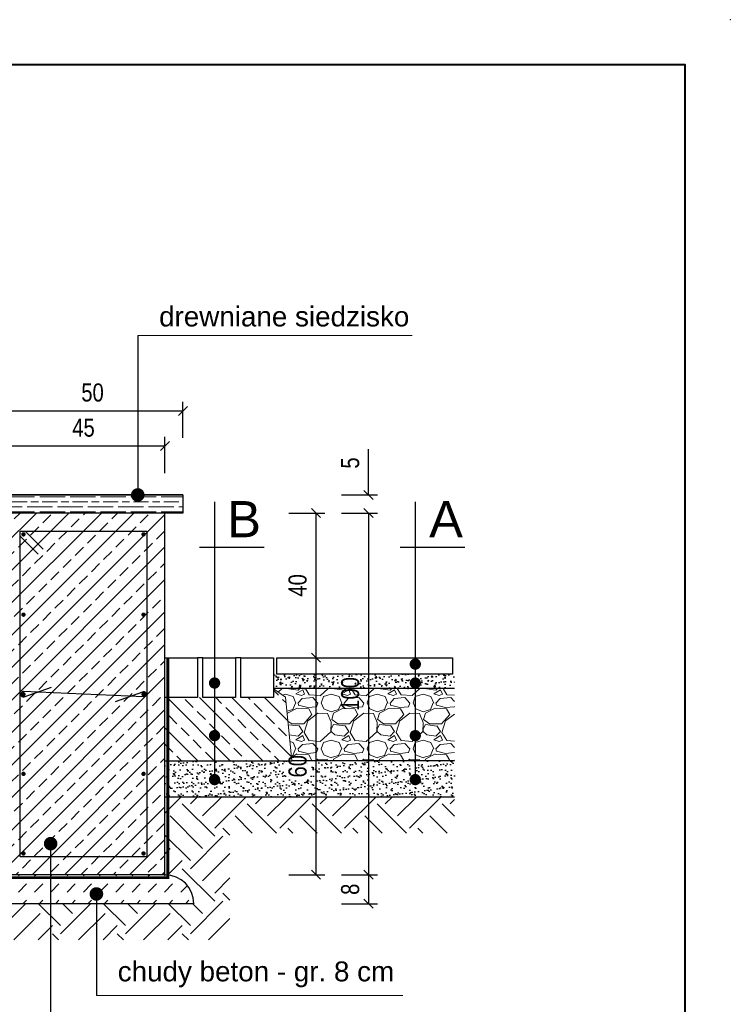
# Model space of a CAD drawing. Header units: millimetres. Extents: x 4078 to 6827, y 2233 to 4193.
# Tile 16 of 16: x 6434 to 6827, y 3638 to 4183. Entities that reach past the tile are written whole.
import ezdxf

# ---------------------------------------------------------------- set-up
doc = ezdxf.new("R2010")
doc.units = ezdxf.units.MM
doc.linetypes.add('HIDDEN', pattern=[9.525, 6.35, -3.175])
doc.layers.add('_EMGIE_opisy', color=4, linetype='Continuous')
doc.layers.add('G-Ramka', color=5, linetype='Continuous', lineweight=40)
doc.layers.add('G-Tabelka', color=7, linetype='Continuous', lineweight=5)
doc.styles.add('Arial CE', font='arial.ttf', dxfattribs={"width": 0.8})
doc.styles.add('Arial-GG', font='arial.ttf')
doc.styles.add('GENERATED_STYLE_1', font='arial.ttf')
doc.dimstyles.new('Kon 50-25', dxfattribs={"dimscale": 5, "dimtxt": 2, "dimasz": 1, "dimexe": 1, "dimexo": 1, "dimgap": 1, "dimtad": 1, "dimdec": 0, "dimlfac": 0.5, "dimzin": 0, "dimtxsty": 'Arial CE', "dimblk": 'OBLIQUE', "dimcen": 0.09, "dimadec": 0, "dimazin": 0, "dimtfac": 1, "dimtdec": 0, "dimtofl": 0, "dimtmove": 0, "dimatfit": 3, "dimldrblk": 'OBLIQUE', "dimfxl": 0, "dimtolj": 1, "dimtzin": 0, "dimarcsym": 0})

# ---------------------------------------------------------------- blocks, each defined once
blk = doc.blocks.new('*U8')
at = {"layer": 'G-Ramka', "color": 0}
blk.add_lwpolyline([(25, 282), (25, 5), (534.84, 5), (534.84, 282)], close=True, dxfattribs=at)
at = {"layer": 'G-Tabelka'}
blk.add_point((539.84, 287), dxfattribs=at)
blk = doc.blocks.new('_Oblique')
at = {"color": 0, "linetype": 'ByBlock', "lineweight": -2}
blk.add_line((-0.5, -0.5), (0.5, 0.5), dxfattribs=at)
blk = doc.blocks.new('*D38')
at = {"color": 0, "lineweight": -2}
for p, q in [((6583.08, 3910.02), (6603.08, 3910.02)), ((6598.08, 3910.02), (6598.08, 3830.02)), ((6583.08, 3830.02), (6603.08, 3830.02))]:
    blk.add_line(p, q, dxfattribs=at)
at = {"layer": 'Defpoints', "color": 0}
for p in [(6514.55, 3910.02), (6514.55, 3830.02), (6598.08, 3830.02)]:
    blk.add_point(p, dxfattribs=at)
at = {"color": 0, "lineweight": -2, "xscale": 5, "yscale": 5, "zscale": 5}
for p, rotation in [((6598.08, 3910.02), 90), ((6598.08, 3830.02), 270)]:
    blk.add_blockref('_Oblique', p, dxfattribs=dict(at, rotation=rotation))
at = {"color": 0, "insert": (6587.98, 3870.02), "char_height": 10, "attachment_point": 5, "rotation": 90, "style": 'Arial CE'}
blk.add_mtext('\\A1;40', dxfattribs=at)
blk = doc.blocks.new('*D39')
at = {"color": 0, "lineweight": -2}
for p, q in [((6627.16, 3920.02), (6627.16, 3945.32)), ((6612.16, 3920.02), (6632.16, 3920.02)), ((6612.16, 3910.02), (6632.16, 3910.02)), ((6627.16, 3910.02), (6627.16, 3905.02))]:
    blk.add_line(p, q, dxfattribs=at)
at = {"layer": 'Defpoints', "color": 0}
for p in [(6514.55, 3920.02), (6627.16, 3920.02), (6514.55, 3910.02)]:
    blk.add_point(p, dxfattribs=at)
at = {"color": 0, "lineweight": -2, "xscale": 5, "yscale": 5, "zscale": 5}
for p, rotation in [((6627.16, 3920.02), 270), ((6627.16, 3910.02), 90)]:
    blk.add_blockref('_Oblique', p, dxfattribs=dict(at, rotation=rotation))
at = {"color": 0, "insert": (6617.07, 3937.67), "char_height": 10, "attachment_point": 5, "rotation": 90, "style": 'Arial CE'}
blk.add_mtext('\\A1;5', dxfattribs=at)
blk = doc.blocks.new('*D40')
at = {"color": 0, "lineweight": -2}
for p, q in [((6583.08, 3830.02), (6603.08, 3830.02)), ((6598.08, 3830.02), (6598.08, 3710.02)), ((6583.08, 3710.02), (6603.08, 3710.02))]:
    blk.add_line(p, q, dxfattribs=at)
at = {"layer": 'Defpoints', "color": 0}
for p in [(6514.55, 3830.02), (6514.55, 3710.02), (6598.08, 3710.02)]:
    blk.add_point(p, dxfattribs=at)
at = {"color": 0, "lineweight": -2, "xscale": 5, "yscale": 5, "zscale": 5}
for p, rotation in [((6598.08, 3830.02), 90), ((6598.08, 3710.02), 270)]:
    blk.add_blockref('_Oblique', p, dxfattribs=dict(at, rotation=rotation))
at = {"color": 0, "insert": (6587.98, 3770.02), "char_height": 10, "attachment_point": 5, "rotation": 90, "style": 'Arial CE'}
blk.add_mtext('\\A1;60', dxfattribs=at)
blk = doc.blocks.new('*D41')
at = {"color": 0, "lineweight": -2}
for p, q in [((6612.16, 3910.02), (6632.16, 3910.02)), ((6627.16, 3910.02), (6627.16, 3710.02)), ((6612.16, 3710.02), (6632.16, 3710.02))]:
    blk.add_line(p, q, dxfattribs=at)
at = {"layer": 'Defpoints', "color": 0}
for p in [(6514.55, 3910.02), (6514.55, 3710.02), (6627.16, 3710.02)]:
    blk.add_point(p, dxfattribs=at)
at = {"color": 0, "lineweight": -2, "xscale": 5, "yscale": 5, "zscale": 5}
for p, rotation in [((6627.16, 3910.02), 90), ((6627.16, 3710.02), 270)]:
    blk.add_blockref('_Oblique', p, dxfattribs=dict(at, rotation=rotation))
at = {"color": 0, "insert": (6617.05, 3810.02), "char_height": 10, "attachment_point": 5, "rotation": 90, "style": 'Arial CE'}
blk.add_mtext('\\A1;100', dxfattribs=at)
blk = doc.blocks.new('*D42')
at = {"color": 0, "lineweight": -2}
for p, q in [((6612.16, 3710.02), (6632.16, 3710.02)), ((6627.16, 3710.02), (6627.16, 3694.02)), ((6612.16, 3694.02), (6632.16, 3694.02))]:
    blk.add_line(p, q, dxfattribs=at)
at = {"layer": 'Defpoints', "color": 0}
for p in [(6514.55, 3710.02), (6514.55, 3694.02), (6627.16, 3694.02)]:
    blk.add_point(p, dxfattribs=at)
at = {"color": 0, "lineweight": -2, "xscale": 5, "yscale": 5, "zscale": 5}
for p, rotation in [((6627.16, 3710.02), 90), ((6627.16, 3694.02), 270)]:
    blk.add_blockref('_Oblique', p, dxfattribs=dict(at, rotation=rotation))
at = {"color": 0, "insert": (6617.05, 3702.02), "char_height": 10, "attachment_point": 5, "rotation": 90, "style": 'Arial CE'}
blk.add_mtext('\\A1;8', dxfattribs=at)
blk = doc.blocks.new('*D43')
at = {"color": 0, "lineweight": -2}
for p, q in [((6424.55, 3932.09), (6424.55, 3952.09)), ((6514.55, 3932.09), (6514.55, 3952.09)), ((6424.55, 3947.09), (6514.55, 3947.09))]:
    blk.add_line(p, q, dxfattribs=at)
at = {"layer": 'Defpoints', "color": 0}
for p in [(6514.55, 3947.09), (6424.55, 3910.02), (6514.55, 3910.02)]:
    blk.add_point(p, dxfattribs=at)
at = {"color": 0, "lineweight": -2, "xscale": 5, "yscale": 5, "zscale": 5, "rotation": 180}
blk.add_blockref('_Oblique', (6424.55, 3947.09), dxfattribs=at)
at = {"color": 0, "lineweight": -2, "xscale": 5, "yscale": 5, "zscale": 5}
blk.add_blockref('_Oblique', (6514.55, 3947.09), dxfattribs=at)
at = {"color": 0, "insert": (6469.55, 3957.17), "char_height": 10, "attachment_point": 5, "style": 'Arial CE'}
blk.add_mtext('\\A1;45', dxfattribs=at)
blk = doc.blocks.new('*D44')
at = {"color": 0, "lineweight": -2}
for p, q in [((6424.55, 3951.51), (6424.55, 3971.51)), ((6524.55, 3951.51), (6524.55, 3971.51)), ((6424.55, 3966.51), (6524.55, 3966.51))]:
    blk.add_line(p, q, dxfattribs=at)
at = {"layer": 'Defpoints', "color": 0}
for p in [(6524.55, 3966.51), (6424.55, 3920.02), (6524.55, 3920.02)]:
    blk.add_point(p, dxfattribs=at)
at = {"color": 0, "lineweight": -2, "xscale": 5, "yscale": 5, "zscale": 5, "rotation": 180}
blk.add_blockref('_Oblique', (6424.55, 3966.51), dxfattribs=at)
at = {"color": 0, "lineweight": -2, "xscale": 5, "yscale": 5, "zscale": 5}
blk.add_blockref('_Oblique', (6524.55, 3966.51), dxfattribs=at)
at = {"color": 0, "insert": (6474.55, 3976.61), "char_height": 10, "attachment_point": 5, "style": 'Arial CE'}
blk.add_mtext('\\A1;50', dxfattribs=at)

msp = doc.modelspace()

# ---------------------------------------------------------------- hatches: boundary and pattern name
at = {"lineweight": 18, "ltscale": 2}
h = msp.add_hatch(dxfattribs=at)
h.set_pattern_fill('GOST_WOOD', color=35, scale=1.4, angle=90)
h.set_pattern_definition([(180, (-7575.663, -3302.157), (1e-15, 8.4), [14, -2.8]), (180, (-7572.863, -3299.357), (1e-15, 8.4), [8.4, -2.1, 4.2, -2.1]), (180, (-7568.663, -3296.557), (1e-15, 8.4), [14, -2.8])])
h.paths.add_polyline_path([(6524.55, 3910.02), (6424.55, 3910.02), (6424.55, 3920.02), (6524.55, 3920.02)])
edge = h.paths.add_edge_path(flags=17)
edge.add_line((6524.55, 3920.02), (6424.55, 3920.02))
h = msp.add_hatch()
h.set_pattern_fill('ANSI33', color=256, scale=2)
h.set_pattern_definition([(45, (-7575.663, -3284.157), (-8.980256, 8.980256), []), (45, (-7566.683, -3284.157), (-8.980256, 8.980256), [6.35, -3.175])])
h.paths.add_polyline_path([(6424.55, 3710.02), (6514.55, 3710.02), (6514.55, 3910.02), (6424.55, 3910.02)])
at = {"lineweight": 0, "ltscale": 100}
h = msp.add_hatch(dxfattribs=at)
h.set_pattern_fill('EARTH', color=8, scale=4, angle=45, style=0)
h.set_pattern_definition([(45, (220, 0), (4e-15, 35.921024), [25.4, -25.4]), (45, (213.265, 6.735), (4e-15, 35.921024), [25.4, -25.4]), (45, (206.53, 13.47), (4e-15, 35.921024), [25.4, -25.4]), (135, (206.53, 17.96), (-35.921024, 4e-15), [25.4, -25.4]), (135, (213.265, 24.696), (-35.921024, 4e-15), [25.4, -25.4]), (135, (220, 31.43), (-35.921024, 4e-15), [25.4, -25.4])])
edge = h.paths.add_edge_path()
edge.add_line((6424.55, 3850.02), (6256.96, 3850.02))
edge.add_line((6256.96, 3850.02), (6256.96, 3830.02))
edge.add_line((6256.96, 3830.02), (6404.55, 3830.02))
edge.add_line((6404.55, 3830.02), (6404.55, 3730.02))
edge.add_line((6404.55, 3730.02), (6388.55, 3730.02))
edge.add_line((6388.55, 3730.02), (6388.55, 3674.02))
edge.add_line((6388.55, 3674.02), (6550.55, 3674.02))
edge.add_line((6550.55, 3674.02), (6550.55, 3733.02))
edge.add_line((6550.55, 3733.02), (6674.68, 3733.02))
edge.add_line((6674.68, 3733.02), (6674.68, 3753.02))
edge.add_line((6674.68, 3753.02), (6514.55, 3753.02))
edge.add_line((6514.55, 3753.02), (6514.55, 3710.02))
edge.add_arc((6514.55, 3694.02), 16, 0, 90, ccw=False)
edge.add_line((6530.55, 3694.02), (6408.55, 3694.02))
edge.add_arc((6424.55, 3694.02), 16, 90, 180, ccw=False)
edge.add_line((6424.55, 3710.02), (6424.55, 3850.02))
h = msp.add_hatch()
h.set_pattern_fill('AR-CONC', color=256, scale=0.04)
h.set_pattern_definition([(50, (3710.7955, -5.1654), (7.287387, -0.6375634), [0.762, -8.382]), (355, (3710.7955, -5.1654), (-1.409737, 7.642274), [0.6096, -6.705623]), (100.45144, (3711.403, -5.2186), (5.87765, 7.00471), [0.6476, -7.12361]), (46.1842, (3710.7955, -3.133), (10.843162, -1.681693), [1.143, -12.573]), (96.63556, (3711.699, -3.274), (9.496165, 9.897045), [0.9714, -10.685424]), (351.18415, (3710.795, -3.133), (9.496165, 9.897045), [0.914399, -10.05839]), (21, (3711.8115, -3.6414), (6.064576, -4.090608), [0.762, -8.382]), (326, (3711.8115, -3.6414), (2.472081, 7.367519), [0.6096, -6.7056]), (71.45144, (3712.317, -3.982), (8.536657, 3.276911), [0.6476, -7.123598]), (37.5, (3710.7955, -5.1654), (0.1235441, 3.3822016), [0, -6.62432, 0, -6.8072, 0, -6.731]), (7.5, (3710.7955, -5.1654), (2.6727865, 4.007223), [0, -3.88112, 0, -6.47192, 0, -2.5654]), (327.5, (3708.5298, -5.1654), (5.4236238, -0.2291498), [0, -2.54, 0, -7.9248, 0, -10.5156]), (317.5, (3707.514, -5.1654), (5.9251673, 1.0170596), [0, -3.302, 0, -5.26288, 0, -7.4676])])
h.paths.add_polyline_path([(6674.68, 3821.02), (6674.68, 3813.02), (6574.55, 3813.02), (6574.55, 3821.02)])
at = {"lineweight": 0}
h = msp.add_hatch(dxfattribs=at)
h.set_pattern_fill('ANSI33', color=8, scale=2, angle=90, style=0)
h.set_pattern_definition([(135, (185.653, 170.007), (-8.980256, -8.980256), []), (135, (185.653, 178.987), (-8.980256, -8.980256), [6.35, -3.175])])
h.paths.add_polyline_path([(6514.55, 3808.02), (6574.55, 3808.02), (6574.55, 3812.83), (6581.3, 3808.25), (6584.69, 3773.02), (6514.55, 3773.02)])
at = {"lineweight": 0, "ltscale": 0.5}
h = msp.add_hatch(dxfattribs=at)
h.set_pattern_fill('GRAVEL', color=8, angle=180, style=0)
h.set_pattern_definition([(48.012787, (3692.5075, -30.5654), (203.2, 228.6), [3.41721, -338.30484]), (4.96974, (3694.7935, -28.0254), (-304.79999988, -25.40000145), [5.86405, -580.54049]), (312.510447, (3700.6355, -27.5174), (-254.0000001, 279.3999999), [4.13482, -409.34723]), (87.27369, (3710.5415, -21.1674), (-25.40000005, -508), [5.34005, -528.66437]), (112.833654, (3710.7955, -15.8334), (127, -304.8), [5.23634, -518.39808]), (177.27369, (3708.7635, -11.0074), (508, -25.40000005), [5.34005, -528.66437]), (217.69424, (3703.4295, -10.7534), (330.19999999, 254.00000002), [7.06194, -699.13115]), (252.255328, (3697.8415, -15.0714), (-177.80000005, -558.79999998), [6.6672, -660.05257]), (301.429566, (3695.8095, -21.4214), (203.20000003, -330.19999998), [5.35813, -530.45546]), (355.23636, (3698.6035, -25.9934), (-279.4, 25.4), [6.11713, -299.73937]), (42.397438, (3704.6995, -26.5014), (304.79999999, 279.40000001), [7.91078, -783.16773]), (318.814075, (3685.3955, -20.9134), (177.8, -152.4), [2.70005, -267.30566]), (351.469234, (3687.4275, -22.6914), (-330.2, 50.79999994), [5.13682, -508.54639]), (45, (3692.507, -23.453), (7e-15, 25.4), [3.59209, -32.32893]), (23.19859, (3694.2855, -26.5014), (-127, -50.8), [1.93441, -191.50622]), (111.80141, (3696.0635, -25.7394), (25.4, -76.2), [2.73566, -134.04753]), (210.96376, (3695.0475, -23.1994), (-76.2, -50.8), [4.4432, -143.66298]), (341.56505, (3691.2375, -25.4854), (-50.8, 25.4), [3.21287, -77.10898]), (196.38954, (3710.7955, -25.7394), (-254, -76.2), [4.50088, -445.58827]), (250.346176, (3706.4775, -27.0094), (101.6, 279.4), [3.77599, -373.82216]), (113.19859, (3691.2375, -30.5654), (50.8, -127), [3.8688, -189.57184]), (163.61046, (3689.7135, -27.0094), (254, -76.2), [4.50088, -445.58827]), (159.443955, (3710.7955, -9.9914), (127, -50.8), [4.34035, -212.67734]), (114.77514, (3706.7315, -8.4674), (127.00000015, -279.3999999), [3.63672, -360.03593]), (246.80141, (3690.9835, -5.1654), (-50.8, -127), [3.8688, -189.57184]), (197.354025, (3689.4595, -8.7214), (330.2, 101.6), [4.25783, -421.52376]), (249.443955, (3703.4295, -5.1654), (50.8, 127), [2.17018, -214.84752]), (281.30993, (3692.5075, -5.1654), (25.4, -101.6), [1.29515, -128.21995]), (345.96376, (3692.7615, -6.4354), (-76.2, 25.4), [5.23634, -99.49055]), (6.009006, (3697.8415, -7.7054), (-254, -25.4), [4.85267, -480.41365]), (123.69007, (3695.0475, -20.9134), (25.4, -50.8), [3.66324, -87.91776]), (173.157227, (3693.0155, -17.8654), (-431.8, 50.79999998), [6.39557, -633.16009]), (240.945396, (3686.6655, -17.1034), (101.6, 177.8), [2.61508, -258.89392]), (270, (3685.395, -19.39), (25.4, -25.4), [1.524, -23.876]), (300.256437, (3698.3495, -8.4674), (-101.6, 177.8), [3.52867, -349.33941]), (228.012788, (3700.1275, -11.5154), (-203.2, -228.6), [6.83443, -334.88762]), (180, (3695.555, -16.595), (-25.4, -25.4), [6.604, -18.796]), (145.304846, (3688.9515, -16.5954), (-254.0000001, 177.79999986), [4.0161, -397.59317]), (74.0546, (3685.6495, -14.3094), (25.4, 101.6), [3.69829, -181.2165]), (27.645975, (3686.6655, -10.7534), (482.60000002, 253.99999997), [6.02145, -596.12464]), (355.426079, (3691.9995, -7.9594), (330.2, -25.4), [6.3703, -630.65846])])
h.paths.add_polyline_path([(6574.55, 3813.02), (6674.68, 3813.02), (6674.68, 3773.02), (6584.69, 3773.02), (6581.3, 3808.25), (6574.55, 3812.83)])
h = msp.add_hatch()
h.set_pattern_fill('AR-SAND', color=256, scale=0.1)
h.set_pattern_definition([(37.5, (3710.7955, -5.1654), (-0.160003, 4.8941324), [0, -3.8608, 0, -4.318, 0, -4.1275]), (7.5, (3710.7955, -5.1654), (4.495233, 7.168251), [0, -2.0828, 0, -3.4798, 0, -1.3335]), (327.5, (3707.6713, -5.1654), (7.9099237, 0.014372), [0, -1.27, 0, -4.572, 0, -5.969]), (317.5, (3707.671, -5.1654), (7.635565, 2.229293), [0, -0.635, 0, -2.9972, 0, -3.429])])
h.paths.add_polyline_path([(6514.55, 3753.02), (6514.55, 3773.02), (6674.68, 3773.02), (6674.68, 3753.02)])
h = msp.add_hatch()
h.set_pattern_fill('DASH', color=256, scale=2, angle=45)
h.set_pattern_definition([(45, (-7575.663, -3304.157), (9e-16, 8.980256), [6.35, -6.35])])
h.paths.add_polyline_path([(6424.55, 3710.02, 0.414214), (6408.55, 3694.02), (6530.55, 3694.02, 0.414214), (6514.55, 3710.02)])

# ---------------------------------------------------------------- linework, layer by layer
for p, q in [((6499.58, 4008.19), (6499.58, 3920.02)), ((6524.55, 3920.02), (6424.55, 3920.02)), ((6524.55, 3910.02), (6424.55, 3910.02)), ((6532.55, 3830.02), (6532.55, 3808.02)), ((6514.55, 3773.02), (6584.69, 3773.02)), ((6451.39, 3727.23), (6451.39, 3616.56)), ((6476.7, 3699.43), (6476.7, 3643.36)), ((6530.55, 3694.02), (6408.55, 3694.02))]:
    msp.add_line(p, q)
at = {"color": 7}
for p, q in [((6542.03, 3916.24), (6542.03, 3761.09)), ((6653.02, 3916.24), (6653.02, 3761.09)), ((6533.7, 3891.24), (6569.42, 3891.24)), ((6644.69, 3891.24), (6680.41, 3891.24))]:
    msp.add_line(p, q, dxfattribs=at)
at = {"color": 2}
for p, q in [((6514.55, 3910.02), (6424.55, 3910.02)), ((6514.55, 3710.02), (6514.55, 3910.02)), ((6514.55, 3710.02), (6424.55, 3710.02))]:
    msp.add_line(p, q, dxfattribs=at)
at = {"color": 1}
for p, q in [((6437.32, 3900.02), (6447.22, 3890.12)), ((6434.55, 3897.25), (6444.45, 3887.35))]:
    msp.add_line(p, q, dxfattribs=at)
at = {"color": 8}
for p, q in [((6535.55, 3830.02), (6532.55, 3830.02)), ((6556.55, 3830.02), (6553.55, 3830.02)), ((6674.68, 3813.02), (6574.55, 3813.02)), ((6674.68, 3773.02), (6584.69, 3773.02)), ((6674.68, 3753.02), (6514.55, 3753.02))]:
    msp.add_line(p, q, dxfattribs=at)
for points in [[(6524.55, 3910.02), (6424.55, 3910.02), (6424.55, 3920.02), (6524.55, 3920.02)], [(6514.55, 3830.02), (6532.55, 3830.02), (6532.55, 3808.02), (6514.55, 3808.02)], [(6535.55, 3830.02), (6553.55, 3830.02), (6553.55, 3808.02), (6535.55, 3808.02)], [(6556.55, 3830.02), (6574.55, 3830.02), (6574.55, 3808.02), (6556.55, 3808.02)], [(6576.55, 3830.02), (6673.55, 3830.02), (6673.55, 3821.02), (6576.55, 3821.02)]]:
    msp.add_lwpolyline(points, close=True)
for points, const_width in [([(6497.7, 3920.02, 1), (6501.45, 3920.02, 1)], 3.75), ([(6435.75, 3898.22, 1), (6436.95, 3898.22, 1)], 1.2), ([(6502.15, 3898.22, 1), (6503.35, 3898.22, 1)], 1.2), ([(6435.75, 3853.82, 1), (6436.95, 3853.82, 1)], 1.2), ([(6502.15, 3853.82, 1), (6503.35, 3853.82, 1)], 1.2), ([(6651.46, 3826.49, 1), (6654.58, 3826.49, 1)], 3.12), ([(6540.47, 3816.04, 1), (6543.59, 3816.04, 1)], 3.12), ([(6651.46, 3816.04, 1), (6654.58, 3816.04, 1)], 3.12), ([(6435.75, 3809.82, 1), (6436.95, 3809.82, 1)], 1.2), ([(6502.15, 3809.82, 1), (6503.35, 3809.82, 1)], 1.2), ([(6540.47, 3786.97, 1), (6543.59, 3786.97, 1)], 3.12), ([(6651.46, 3786.97, 1), (6654.58, 3786.97, 1)], 3.12), ([(6435.75, 3765.82, 1), (6436.95, 3765.82, 1)], 1.2), ([(6502.15, 3765.82, 1), (6503.35, 3765.82, 1)], 1.2), ([(6540.47, 3762.65, 1), (6543.59, 3762.65, 1)], 3.12), ([(6651.46, 3762.65, 1), (6654.58, 3762.65, 1)], 3.12), ([(6449.52, 3727.23, 1), (6453.27, 3727.23, 1)], 3.75), ([(6435.75, 3721.82, 1), (6436.95, 3721.82, 1)], 1.2), ([(6502.15, 3721.82, 1), (6503.35, 3721.82, 1)], 1.2), ([(6474.82, 3699.43, 1), (6478.57, 3699.43, 1)], 3.75)]:
    msp.add_lwpolyline(points, format="xyb", close=True, dxfattribs=dict(const_width=const_width))
at = {"linetype": 'HIDDEN', "const_width": 1.6}
msp.add_lwpolyline([(6516.15, 3830.02), (6516.15, 3708.42), (6422.95, 3708.42), (6422.95, 3900.02)], dxfattribs=at)
at = {"color": 1}
msp.add_lwpolyline([(6434.55, 3900.02), (6504.55, 3900.02), (6504.55, 3720.02), (6434.55, 3720.02)], close=True, dxfattribs=at)
at = {"color": 7}
msp.add_lwpolyline([(6487.17, 3805.88), (6502.31, 3811.26, -1.160065), (6502.75, 3808.32), (6436.41, 3811.32, 1.186909), (6436.78, 3808.39), (6451.93, 3813.76)], format="xyb", dxfattribs=at)
at = {"linetype": 'ByBlock', "lineweight": 0}
msp.add_lwpolyline([(6574.59, 3812.8), (6581.3, 3808.25), (6584.69, 3773.02)], dxfattribs=at)
msp.add_arc((6514.55, 3694.02), 16, 0, 90)
at = {"layer": '_EMGIE_opisy', "color": 7, "linetype": 'Continuous', "lineweight": 0}
for p, q in [((6499.58, 4008.19), (6651.28, 4008.19)), ((6476.7, 3643.36), (6646.12, 3643.36))]:
    msp.add_line(p, q, dxfattribs=at)

# ---------------------------------------------------------------- block references
at = {"layer": 'G-Ramka', "xscale": 5, "yscale": 5, "zscale": 5}
msp.add_blockref('*U8', (4128.02, 2747.76), dxfattribs=at)

# ---------------------------------------------------------------- texts
at = {"color": 7, "style": 'Arial-GG'}
for s, p in [('B', (6549.06, 3896.63)), ('A', (6660.7, 3896.63))]:
    msp.add_text(s, height=20, dxfattribs=at).set_placement(p)
at = {"layer": '_EMGIE_opisy', "color": 7, "linetype": 'Continuous', "lineweight": 0, "char_height": 11, "width": 207.7249, "attachment_point": 1, "style": 'GENERATED_STYLE_1'}
for s, insert in [('drewniane siedzisko ', (6511.36, 4024.18)), ('chudy beton - gr. 8 cm', (6488.48, 3662.11))]:
    msp.add_mtext(s, dxfattribs=dict(at, insert=insert))

# ---------------------------------------------------------------- dimensions: what is measured, and where the dimension line sits
for base, p1, p2, picture, middle in [((6524.55, 3966.51), (6424.55, 3920.02), (6524.55, 3920.02), '*D44', (6474.55, 3976.61)), ((6514.55, 3947.09), (6424.55, 3910.02), (6514.55, 3910.02), '*D43', (6469.55, 3957.17))]:
    dim = msp.add_linear_dim(base=base, p1=p1, p2=p2, dimstyle='Kon 50-25')
    dim.commit()
    dim.dimension.update_dxf_attribs({"geometry": picture, "text_midpoint": middle})
for base, p1, p2, picture, middle in [((6627.16, 3920.02), (6514.55, 3910.02), (6514.55, 3920.02), '*D39', (6617.07, 3937.67)), ((6598.08, 3830.02), (6514.55, 3910.02), (6514.55, 3830.02), '*D38', (6587.98, 3870.02)), ((6627.16, 3710.02), (6514.55, 3910.02), (6514.55, 3710.02), '*D41', (6617.05, 3810.02)), ((6598.08, 3710.02), (6514.55, 3830.02), (6514.55, 3710.02), '*D40', (6587.98, 3770.02)), ((6627.16, 3694.02), (6514.55, 3710.02), (6514.55, 3694.02), '*D42', (6617.05, 3702.02))]:
    dim = msp.add_linear_dim(base=base, p1=p1, p2=p2, angle=90, dimstyle='Kon 50-25')
    dim.commit()
    dim.dimension.update_dxf_attribs({"geometry": picture, "text_midpoint": middle})

doc.saveas('drawing.dxf')
